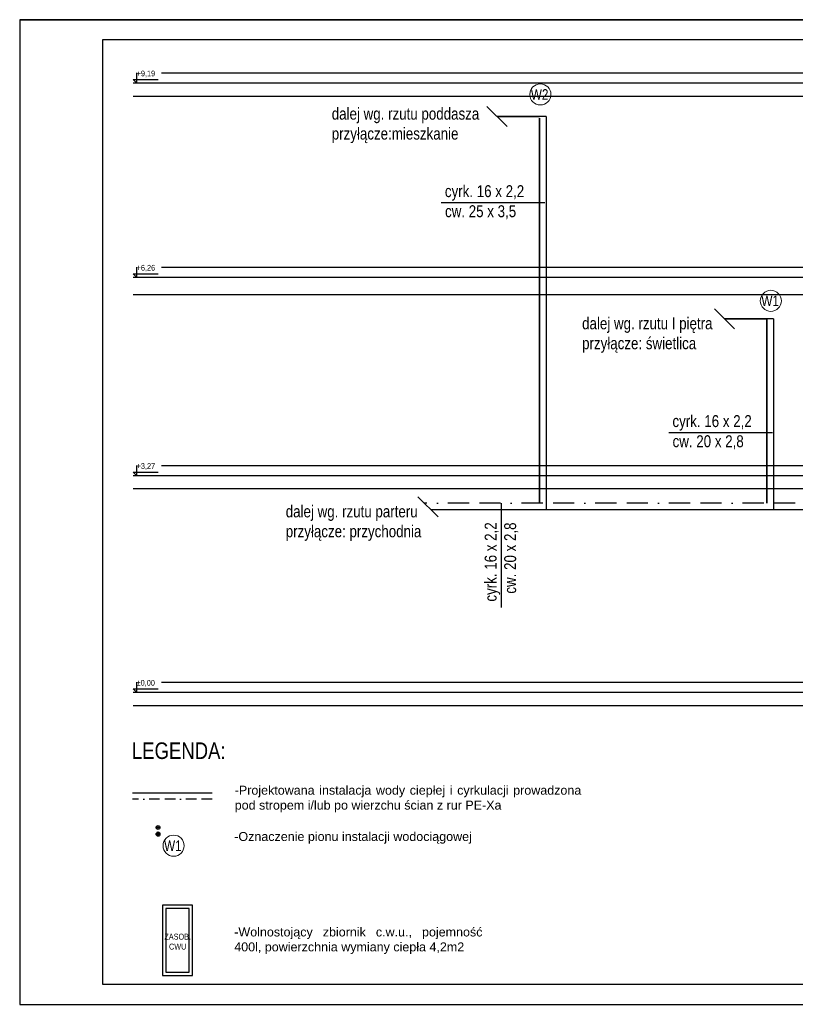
# Model space of a CAD drawing. Extents: x -438200 to -357500, y 15000 to 163871.
# Tile 97 of 148: x -386914 to -375212, y 45692 to 60542. Entities that reach past the tile are written whole.
import ezdxf
from ezdxf.lldxf.tags import DXFTag

# ---------------------------------------------------------------- set-up
doc = ezdxf.new("R2010")
doc.units = 0
doc.header["$MEASUREMENT"] = 0
doc.linetypes.add('BORDER2', pattern=[22.225, 6.35, -3.175, 6.35, -3.175, 0, -3.175])
doc.layers.get('0').update_dxf_attribs({"color": 252})
doc.layers.add('#CIPELA WODA', color=240, linetype='Continuous', lineweight=30)
for name, color, linetype in [('#opisy', 7, 'Continuous'), ('_TABELA', 7, 'Continuous'), ('IS_Grafika', 7, 'SOLID'), ('IS_Konstrukcja', 253, 'SOLID'), ('IS_Text_Pion_Wodociag', 7, 'Continuous')]:
    doc.layers.add(name, color=color, linetype=linetype)
for name, color, linetype, true_color in [('IS_Ciepła_woda', 1, 'DASHDOT', 0xff0000), ('IS_Cyrkulacja', 7, 'DASHWAVE', 0x800080), ('IS_Opisy_działek_Wodociag', 7, 'SOLID', 0x000000)]:
    doc.layers.add(name, color=color, linetype=linetype, true_color=true_color)
doc.styles.get("Standard").update_dxf_attribs({"font": 'arial.ttf', "width": 0.8, "bigfont": 'BIGFONT.SHX'})
doc.linetypes.add('CYRKULACJ1', pattern='A,2.5,-1.5,["~",Standard,S=1,R=0,X=-0.5,Y=-0.4],-1.5', length=5.5)
tags = doc.linetypes.add('DASHDOT', pattern=[20, 10, -5, 0, -5]).pattern_tags.tags
tags[10:11] = [DXFTag(74, 4), DXFTag(75, 0), DXFTag(340, '0'), DXFTag(46, 0.0), DXFTag(50, 0.0), DXFTag(44, 0.0), DXFTag(45, 0.0)]
tags[8:9] = [DXFTag(74, 4), DXFTag(75, 0), DXFTag(340, '0'), DXFTag(46, 0.0), DXFTag(50, 0.0), DXFTag(44, 0.0), DXFTag(45, 0.0)]
tags[6:7] = [DXFTag(74, 4), DXFTag(75, 0), DXFTag(340, '0'), DXFTag(46, 0.0), DXFTag(50, 0.0), DXFTag(44, 0.0), DXFTag(45, 0.0)]
tags[4:5] = [DXFTag(74, 4), DXFTag(75, 0), DXFTag(340, '0'), DXFTag(46, 0.0), DXFTag(50, 0.0), DXFTag(44, 0.0), DXFTag(45, 0.0)]
tags = doc.linetypes.add('DASHWAVE', pattern='A,10,-5,-20,[138,IS_LineDef.shx,S=2,R=0,X=-20,Y=0],-5', length=40).pattern_tags.tags
tags[16:17] = [DXFTag(74, 4), DXFTag(75, 0), DXFTag(340, '0'), DXFTag(46, 0.0), DXFTag(50, 0.0), DXFTag(44, 0.0), DXFTag(45, 0.0)]
tags[6:7] = [DXFTag(74, 4), DXFTag(75, 0), DXFTag(340, '0'), DXFTag(46, 0.0), DXFTag(50, 0.0), DXFTag(44, 0.0), DXFTag(45, 0.0)]
tags[4:5] = [DXFTag(74, 4), DXFTag(75, 0), DXFTag(340, '0'), DXFTag(46, 0.0), DXFTag(50, 0.0), DXFTag(44, 0.0), DXFTag(45, 0.0)]
tags = doc.linetypes.add('SOLID', pattern=[10, 10, 0]).pattern_tags.tags
tags[6:7] = [DXFTag(74, 4), DXFTag(75, 0), DXFTag(340, '0'), DXFTag(46, 0.0), DXFTag(50, 0.0), DXFTag(44, 0.0), DXFTag(45, 0.0)]
tags[4:5] = [DXFTag(74, 4), DXFTag(75, 0), DXFTag(340, '0'), DXFTag(46, 0.0), DXFTag(50, 0.0), DXFTag(44, 0.0), DXFTag(45, 0.0)]

msp = doc.modelspace()

# ---------------------------------------------------------------- linework, layer by layer
at = {"layer": '#CIPELA WODA', "linetype": 'BORDER2', "ltscale": 50}
msp.add_line((-374102, 53251), (-380808, 53251), dxfattribs=at)
at = {"layer": '#CIPELA WODA', "color": 6, "linetype": 'CYRKULACJ1', "ltscale": 100}
msp.add_line((-374102, 53151), (-380708, 53151), dxfattribs=at)
msp.add_lwpolyline([(-384010, 48876), (-385210, 48876)], dxfattribs=at)
at = {"layer": '#CIPELA WODA', "linetype": 'BORDER2', "ltscale": 25}
msp.add_lwpolyline([(-384010, 48786), (-385210, 48786)], dxfattribs=at)
at = {"color": 0, "lineweight": 15}
for points in [[(-379864, 59234), (-379560, 58930)], [(-376434, 56184), (-376130, 55880)], [(-380905, 53348), (-380601, 53044)]]:
    msp.add_lwpolyline(points, dxfattribs=at)
for points in [[(-384759, 47189), (-384759, 46129), (-384309, 46129), (-384309, 47189)], [(-384709, 47139), (-384709, 46179), (-384359, 46179), (-384359, 47139)]]:
    msp.add_lwpolyline(points, close=True)
for centre in [(-379059, 59415), (-375582, 56302), (-384592, 48085)]:
    msp.add_circle(centre, 159, dxfattribs=at)
at = {"layer": '_TABELA', "color": 7}
msp.add_lwpolyline([(-386914, 60542), (-365914, 60542), (-386914, 60542), (-386914, 45692), (-365914, 45692), (-365914, 60542)], dxfattribs=at)
msp.add_lwpolyline([(-366214, 60237), (-385664, 60237), (-385664, 45997), (-366214, 45997)], close=True, dxfattribs=at)
at = {"layer": 'IS_Ciepła_woda', "color": 1, "lineweight": 35, "ltscale": 10}
for p, q in [((-379073, 59057), (-379073, 53251)), ((-375643, 56032), (-375643, 53251))]:
    msp.add_line(p, q, dxfattribs=at)
for points in [[(-379073, 59082), (-379712, 59082)], [(-375643, 56032), (-376282, 56032)]]:
    msp.add_lwpolyline(points, dxfattribs=at)
for radius in [28, 8]:
    msp.add_circle((-384827, 48259), radius, dxfattribs=at)
at = {"layer": 'IS_Cyrkulacja', "color": 6, "linetype": 'CYRKULACJ1', "lineweight": 30, "ltscale": 100}
for p, q in [((-378973, 59082), (-378973, 53151)), ((-375543, 56032), (-375543, 53151))]:
    msp.add_line(p, q, dxfattribs=at)
for points in [[(-378973, 59082), (-379075, 59082)], [(-375543, 56032), (-375645, 56032)]]:
    msp.add_lwpolyline(points, dxfattribs=at)
for radius in [28, 8]:
    msp.add_circle((-384827, 48359), radius, dxfattribs=at)
at = {"layer": 'IS_Konstrukcja', "ltscale": 10}
for p, q in [((-385150, 59740), (-385150, 59590)), ((-384775, 59740), (-367200, 59740)), ((-385150, 59590), (-385200, 59640)), ((-385200, 59640), (-384825, 59640)), ((-385200, 59590), (-367200, 59590)), ((-385200, 59390), (-367200, 59390)), ((-385150, 56810), (-385150, 56660)), ((-384775, 56810), (-367200, 56810)), ((-385150, 56660), (-385200, 56710)), ((-385200, 56710), (-384825, 56710)), ((-385200, 56660), (-367200, 56660)), ((-385200, 56400), (-367200, 56400)), ((-385150, 53820), (-385150, 53670)), ((-384775, 53820), (-367200, 53820)), ((-385150, 53670), (-385200, 53720)), ((-385200, 53720), (-384825, 53720)), ((-385200, 53670), (-367200, 53670)), ((-385200, 53470), (-367200, 53470)), ((-385150, 50550), (-385150, 50400)), ((-384775, 50550), (-367200, 50550)), ((-385150, 50400), (-385200, 50450)), ((-385200, 50450), (-384825, 50450)), ((-385200, 50400), (-367200, 50400)), ((-385200, 50200), (-367200, 50200))]:
    msp.add_line(p, q, dxfattribs=at)
at = {"layer": 'IS_Opisy_działek_Wodociag', "ltscale": 10}
for p, q in [((-380555, 57784), (-378990, 57784)), ((-377123, 54315), (-375558, 54315)), ((-379648, 53252), (-379648, 51677))]:
    msp.add_line(p, q, dxfattribs=at)

# ---------------------------------------------------------------- texts
at = {"layer": '#opisy', "lineweight": 18, "ltscale": 200}
msp.add_text('-Oznaczenie pionu instalacji wodociągowej', height=135, dxfattribs=at).set_placement((-383677, 48156))
at = {"layer": '#opisy', "lineweight": 18, "ltscale": 200, "insert": (-383670, 48989), "char_height": 135, "width": 5212.94, "attachment_point": 1}
msp.add_mtext('\\pxqj;\\fArial|b0|i0|c238;\\W1;-Projektowana instalacja wody ciepłej i cyrkulacji prowadzona pod stropem i/lub po wierzchu ścian z rur PE-Xa', dxfattribs=at)
at = {"layer": '#opisy', "color": 7, "linetype": 'Continuous', "lineweight": 0, "insert": (-383677, 47076), "char_height": 135, "width": 3733.16, "attachment_point": 1}
msp.add_mtext('\\fArial|b0|i0|c238;\\W1; \\P\\pxqj;-Wolnostojący zbiornik c.w.u., pojemność 400l, powierzchnia wymiany ciepła 4,2m2', dxfattribs=at)
at = {"layer": '#opisy', "insert": (-384960, 46758), "char_height": 90, "width": 860, "attachment_point": 1}
msp.add_mtext('\\pxqc;\\W0.8;ZASOB.\\PCWU', dxfattribs=at)
at = {"layer": 'IS_Grafika', "ltscale": 10, "insert": (-385221, 49389), "char_height": 250, "width": 2002.95, "attachment_point": 7}
msp.add_mtext('LEGENDA:', dxfattribs=at)
at = {"layer": 'IS_Konstrukcja', "ltscale": 10, "char_height": 86.4, "attachment_point": 7}
for s, insert in [('\\fArial|b0|i0;+9,19', (-385150, 59672)), ('\\fArial|b0|i0;+6,26', (-385150, 56742)), ('\\fArial|b0|i0;+3,27', (-385150, 53752)), ('\\fArial|b0|i0;±0,00', (-385150, 50482))]:
    msp.add_mtext(s, dxfattribs=dict(at, insert=insert))
at = {"layer": 'IS_Opisy_działek_Wodociag', "ltscale": 10, "char_height": 180, "width": 2323.92, "attachment_point": 7}
for s, insert in [('\\fArial|b0|i0;dalej wg. rzutu poddasza\\Pprzy\\fArial|b0|i0|c238;łącze:mieszkanie', (-382206, 58680)), ('\\fArial|b0|i0;dalej wg. rzutu I pi\\fArial|b0|i0|c238;ętra\\fArial|b0|i0;\\Pprzy\\fArial|b0|i0|c238;łącze: świetlica', (-378429, 55518)), ('\\fArial|b0|i0;dalej wg. rzutu parteru\\Pprzy\\fArial|b0|i0|c238;łącze: przychodnia', (-382900, 52682))]:
    msp.add_mtext(s, dxfattribs=dict(at, insert=insert))
at = {"layer": 'IS_Opisy_działek_Wodociag', "ltscale": 10, "char_height": 180, "attachment_point": 7}
for s, insert in [('\\fArial|b0|i0;cyrk. 16 x 2,2', (-380499, 57812)), ('\\fArial|b0|i0;cw. 25 x 3,5', (-380497, 57530)), ('\\fArial|b0|i0;cyrk. 16 x 2,2', (-377066, 54344)), ('\\fArial|b0|i0;cw. 20 x 2,8', (-377064, 54061))]:
    msp.add_mtext(s, dxfattribs=dict(at, insert=insert))
at = {"layer": 'IS_Opisy_działek_Wodociag', "ltscale": 10, "char_height": 180, "attachment_point": 7, "rotation": 90}
for s, insert in [('\\fArial|b0|i0;cyrk. 16 x 2,2', (-379665, 51766)), ('\\fArial|b0|i0;cw. 20 x 2,8', (-379391, 51886))]:
    msp.add_mtext(s, dxfattribs=dict(at, insert=insert))
at = {"layer": 'IS_Text_Pion_Wodociag', "linetype": 'SOLID', "ltscale": 10, "char_height": 158.4, "attachment_point": 8}
for s, insert in [('\\fArial|b0|i0;W2', (-379070, 59336)), ('\\fArial|b0|i0;W1', (-375592, 56223)), ('\\fArial|b0|i0;W1', (-384603, 48005))]:
    msp.add_mtext(s, dxfattribs=dict(at, insert=insert))

doc.saveas('drawing.dxf')
